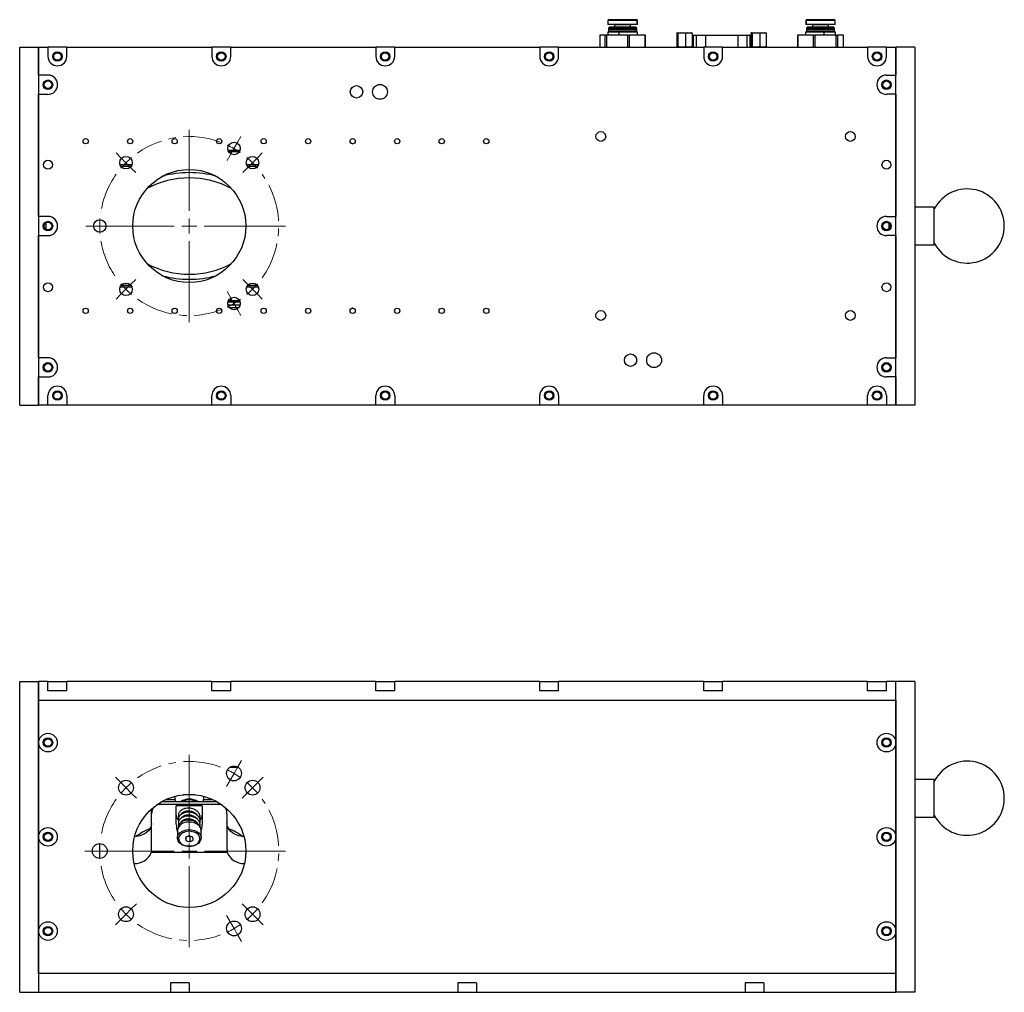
# Model space of a CAD drawing. Header units: inches. Extents: x 2 to 38.1, y 2.4 to 31.
# Tile 2 of 3: x 15.5 to 28.6, y 2.4 to 15.3. Entities that reach past the tile are written whole.
import ezdxf

# ---------------------------------------------------------------- set-up
doc = ezdxf.new("R2010")
doc.units = ezdxf.units.IN
doc.header["$MEASUREMENT"] = 0
doc.linetypes.add('CENTERX2', pattern=[0.8, 0.5, -0.1, 0.1, -0.1])

# ---------------------------------------------------------------- blocks, each defined once
blk = doc.blocks.new('SW_CENTERMARKSYMBOL_9')
at = {"color": 0, "linetype": 'Continuous', "lineweight": 0}
for p, q in [((-0.84, -0.64), (-0.84, 0.438)), ((-0.246, 0.189), (-0.196, 0.275)), ((-0.196, 0.275), (-0.155, 0.347)), ((-0.246, 0.189), (-0.296, 0.102)), ((-1.75, 0.071), (-1.809, 0.129)), ((-1.679, 0), (-1.75, 0.071)), ((-1.679, 0), (-1.609, -0.071)), ((-0.296, 0.102), (-0.337, 0.031)), ((0, 0), (-0.071, -0.071)), ((0, 0), (0.071, 0.071)), ((0.071, 0.071), (0.129, 0.129)), ((-1.609, -0.071), (-1.55, -0.129)), ((-0.071, -0.071), (-0.129, -0.129)), ((-0.84, -0.84), (-0.84, -0.74)), ((-2.127, -0.84), (-2.21, -0.84)), ((-2.027, -0.84), (-2.127, -0.84)), ((-1.04, -0.84), (-2.117, -0.84)), ((-2.027, -0.84), (-1.927, -0.84)), ((-1.927, -0.84), (-1.845, -0.84)), ((-0.84, -0.84), (-0.94, -0.84)), ((-0.84, -0.84), (-0.84, -0.94)), ((-0.84, -0.84), (-0.74, -0.84)), ((-0.64, -0.84), (0.438, -0.84)), ((-0.84, -1.04), (-0.84, -2.117)), ((-1.609, -1.609), (-1.55, -1.55)), ((-0.071, -1.609), (-0.129, -1.55)), ((-1.679, -1.679), (-1.75, -1.75)), ((-1.679, -1.679), (-1.609, -1.609)), ((0, -1.679), (-0.071, -1.609)), ((0, -1.679), (0.071, -1.75)), ((-1.75, -1.75), (-1.809, -1.809)), ((-0.296, -1.781), (-0.337, -1.71)), ((-0.246, -1.868), (-0.296, -1.781)), ((0.071, -1.75), (0.129, -1.809)), ((-0.246, -1.868), (-0.196, -1.955)), ((-0.196, -1.955), (-0.155, -2.026))]:
    blk.add_line(p, q, dxfattribs=at)
at = {"color": 0, "linetype": 'CENTERX2', "lineweight": 0}
for radius, start, end in [(1.187, 69.6498, 125.3502), (1.187, 144.6498, 170.3502), (1.188, 324.6498, 35.3502), (1.188, 189.6498, 215.3502), (1.188, 234.6498, 290.3502)]:
    blk.add_arc((-0.84, -0.84), radius, start, end, dxfattribs=at)
at = {"color": 0, "linetype": 'Continuous', "lineweight": 0}
for radius, start, end in [(1.187, 60, 64.8249), (1.187, 55.1751, 60), (1.187, 130.1751, 135), (1.187, 45, 49.8249), (1.187, 135, 139.8249), (1.187, 40.1751, 45), (1.188, 175.1751, 180), (1.188, 180, 184.8249), (1.188, 220.1751, 225), (1.188, 225, 229.8249), (1.188, 310.1751, 315), (1.188, 315, 319.8249), (1.188, 300, 304.8249), (1.188, 295.1751, 300)]:
    blk.add_arc((-0.84, -0.84), radius, start, end, dxfattribs=at)
blk = doc.blocks.new('SW_CENTERMARKSYMBOL_10')
at = {"color": 0, "linetype": 'Continuous', "lineweight": 0}
for p, q in [((-0.594, 1.228), (-0.594, 2.306)), ((0.05, 2.143), (0.099, 2.229)), ((0, 2.057), (0.05, 2.143)), ((-1.504, 1.939), (-1.574, 2.008)), ((-0.05, 1.97), (-0.099, 1.885)), ((0, 2.057), (-0.05, 1.97)), ((0.317, 1.939), (0.386, 2.008)), ((-1.433, 1.868), (-1.504, 1.939)), ((-1.433, 1.868), (-1.363, 1.797)), ((0.246, 1.868), (0.175, 1.797)), ((0.246, 1.868), (0.317, 1.939)), ((-1.363, 1.797), (-1.293, 1.728)), ((0.175, 1.797), (0.106, 1.728)), ((-0.594, 1.028), (-0.594, 1.128)), ((-1.881, 1.028), (-1.98, 1.028)), ((-1.781, 1.028), (-1.881, 1.028)), ((-0.794, 1.028), (-1.871, 1.028)), ((-1.781, 1.028), (-1.681, 1.028)), ((-1.681, 1.028), (-1.583, 1.028)), ((-0.594, 1.028), (-0.694, 1.028)), ((-0.594, 1.028), (-0.594, 0.928)), ((-0.594, 1.028), (-0.494, 1.028)), ((-0.394, 1.028), (0.684, 1.028)), ((-0.594, 0.828), (-0.594, -0.249)), ((-1.363, 0.259), (-1.293, 0.329)), ((0.175, 0.259), (0.106, 0.329)), ((-1.433, 0.189), (-1.504, 0.118)), ((-1.433, 0.189), (-1.363, 0.259)), ((-0.05, 0.087), (-0.099, 0.172)), ((0.246, 0.189), (0.175, 0.259)), ((0.246, 0.189), (0.317, 0.118)), ((-1.504, 0.118), (-1.574, 0.048)), ((0, 0), (-0.05, 0.087)), ((0, 0), (0.05, -0.087)), ((0.317, 0.118), (0.386, 0.048)), ((0.05, -0.087), (0.099, -0.172))]:
    blk.add_line(p, q, dxfattribs=at)
at = {"color": 0, "linetype": 'CENTERX2', "lineweight": 0}
for start, end in [(69.6498, 125.3502), (144.6498, 170.3502), (324.6498, 35.3502), (189.6498, 215.3502), (234.6498, 290.3502)]:
    blk.add_arc((-0.594, 1.028), 1.188, start, end, dxfattribs=at)
at = {"color": 0, "linetype": 'Continuous', "lineweight": 0}
for radius, start, end in [(1.188, 60, 64.8249), (1.188, 55.1751, 60), (1.188, 135, 139.8249), (1.188, 130.1751, 135), (1.188, 45, 49.8249), (1.187, 40.1751, 45), (1.188, 175.1751, 180), (1.188, 180, 184.8249), (1.188, 220.1751, 225), (1.188, 315, 319.8249), (1.188, 225, 229.8249), (1.188, 310.1751, 315), (1.188, 295.1751, 300), (1.188, 300, 304.8249)]:
    blk.add_arc((-0.594, 1.028), radius, start, end, dxfattribs=at)

msp = doc.modelspace()

# ---------------------------------------------------------------- linework, layer by layer
at = {"color": 7, "linetype": 'Continuous', "lineweight": 25}
for p, q in [((23.317, 15.253), (23.317, 15.201)), ((23.7, 15.253), (23.317, 15.253)), ((23.7, 15.201), (23.317, 15.201)), ((23.337, 15.166), (23.325, 15.154)), ((23.681, 15.166), (23.337, 15.166)), ((23.405, 15.194), (23.405, 15.166)), ((23.614, 15.194), (23.405, 15.194)), ((23.614, 15.166), (23.614, 15.194)), ((23.618, 15.194), (23.614, 15.194)), ((23.618, 15.166), (23.618, 15.194)), ((23.692, 15.154), (23.681, 15.166)), ((23.687, 15.166), (23.681, 15.166)), ((23.699, 15.154), (23.687, 15.166)), ((23.7, 15.253), (23.7, 15.201)), ((23.707, 15.253), (23.7, 15.253)), ((23.707, 15.201), (23.7, 15.201)), ((23.707, 15.201), (23.707, 15.253)), ((25.942, 15.253), (25.942, 15.201)), ((25.948, 15.253), (25.942, 15.253)), ((25.948, 15.201), (25.942, 15.201)), ((25.948, 15.253), (25.948, 15.201)), ((26.332, 15.253), (25.948, 15.253)), ((26.332, 15.201), (25.948, 15.201)), ((25.962, 15.166), (25.95, 15.154)), ((25.955, 15.154), (25.967, 15.166)), ((25.967, 15.166), (25.962, 15.166)), ((26.312, 15.166), (25.967, 15.166)), ((26.03, 15.194), (26.03, 15.166)), ((26.034, 15.194), (26.03, 15.194)), ((26.034, 15.166), (26.034, 15.194)), ((26.243, 15.194), (26.034, 15.194)), ((26.243, 15.166), (26.243, 15.194)), ((26.324, 15.154), (26.312, 15.166)), ((26.332, 15.201), (26.332, 15.253)), ((23.207, 15.06), (23.207, 14.902)), ((23.207, 15.06), (23.208, 15.06)), ((23.208, 15.06), (23.208, 14.902)), ((23.282, 15.06), (23.208, 15.06)), ((23.282, 14.902), (23.282, 15.06)), ((23.296, 15.06), (23.282, 15.06)), ((23.296, 15.06), (23.296, 14.902)), ((23.58, 15.06), (23.296, 15.06)), ((23.315, 15.099), (23.315, 15.06)), ((23.459, 15.099), (23.315, 15.099)), ((23.325, 15.154), (23.325, 15.136)), ((23.692, 15.154), (23.325, 15.154)), ((23.325, 15.136), (23.333, 15.131)), ((23.692, 15.136), (23.325, 15.136)), ((23.333, 15.131), (23.325, 15.125)), ((23.325, 15.125), (23.325, 15.103)), ((23.692, 15.125), (23.325, 15.125)), ((23.325, 15.103), (23.329, 15.099)), ((23.692, 15.103), (23.325, 15.103)), ((23.684, 15.131), (23.333, 15.131)), ((23.459, 15.099), (23.459, 15.06)), ((23.709, 15.099), (23.459, 15.099)), ((23.58, 14.902), (23.58, 15.06)), ((23.58, 15.06), (23.599, 15.06)), ((23.599, 15.06), (23.599, 14.902)), ((23.81, 15.06), (23.599, 15.06)), ((23.684, 15.131), (23.692, 15.136)), ((23.692, 15.125), (23.684, 15.131)), ((23.691, 15.131), (23.684, 15.131)), ((23.688, 15.099), (23.692, 15.103)), ((23.691, 15.131), (23.699, 15.136)), ((23.699, 15.125), (23.691, 15.131)), ((23.692, 15.136), (23.692, 15.154)), ((23.699, 15.154), (23.692, 15.154)), ((23.699, 15.136), (23.692, 15.136)), ((23.692, 15.103), (23.692, 15.125)), ((23.699, 15.125), (23.692, 15.125)), ((23.699, 15.103), (23.692, 15.103)), ((23.695, 15.099), (23.699, 15.103)), ((23.699, 15.136), (23.699, 15.154)), ((23.699, 15.103), (23.699, 15.125)), ((23.709, 15.06), (23.709, 15.099)), ((23.81, 14.902), (23.81, 15.06)), ((23.81, 15.06), (23.816, 15.06)), ((23.816, 14.902), (23.816, 15.06)), ((24.232, 15.087), (24.232, 14.908)), ((24.238, 15.092), (24.239, 15.092)), ((24.239, 15.092), (24.296, 15.092)), ((24.246, 15.087), (24.246, 14.908)), ((24.296, 15.092), (24.389, 15.092)), ((24.346, 15.087), (24.346, 14.908)), ((24.389, 15.092), (24.426, 15.092)), ((24.433, 15.087), (24.433, 14.908)), ((24.444, 15.055), (24.444, 14.902)), ((24.449, 15.055), (24.444, 15.055)), ((24.449, 15.06), (24.454, 15.06)), ((24.489, 15.055), (24.449, 15.055)), ((24.449, 15.055), (24.449, 14.902)), ((24.454, 15.06), (24.494, 15.06)), ((24.609, 15.055), (24.489, 15.055)), ((24.489, 15.055), (24.489, 14.902)), ((24.494, 15.06), (24.609, 15.06)), ((24.609, 15.055), (24.609, 15.06)), ((24.609, 15.06), (25.039, 15.06)), ((25.039, 15.055), (24.609, 15.055)), ((24.609, 15.055), (24.609, 14.902)), ((25.039, 15.055), (25.039, 15.06)), ((25.039, 15.06), (25.154, 15.06)), ((25.159, 15.055), (25.039, 15.055)), ((25.039, 15.055), (25.039, 14.902)), ((25.154, 15.06), (25.194, 15.06)), ((25.199, 15.055), (25.159, 15.055)), ((25.159, 15.055), (25.159, 14.902)), ((25.194, 15.06), (25.199, 15.06)), ((25.199, 15.055), (25.199, 14.902)), ((25.204, 15.055), (25.199, 15.055)), ((25.204, 14.902), (25.204, 15.055)), ((25.216, 15.087), (25.216, 14.908)), ((25.222, 15.092), (25.223, 15.092)), ((25.223, 15.092), (25.28, 15.092)), ((25.23, 15.087), (25.23, 14.908)), ((25.28, 15.092), (25.373, 15.092)), ((25.33, 15.087), (25.33, 14.908)), ((25.373, 15.092), (25.41, 15.092)), ((25.417, 15.087), (25.417, 14.908)), ((25.831, 15.06), (25.831, 14.902)), ((25.831, 15.06), (25.836, 15.06)), ((25.836, 15.06), (25.836, 14.902)), ((26.042, 15.06), (25.836, 15.06)), ((25.94, 15.099), (25.94, 15.06)), ((26.185, 15.099), (25.94, 15.099)), ((25.95, 15.154), (25.95, 15.136)), ((25.955, 15.154), (25.95, 15.154)), ((25.95, 15.136), (25.958, 15.131)), ((25.955, 15.136), (25.95, 15.136)), ((25.958, 15.131), (25.95, 15.125)), ((25.95, 15.125), (25.95, 15.103)), ((25.955, 15.125), (25.95, 15.125)), ((25.95, 15.103), (25.954, 15.099)), ((25.955, 15.103), (25.95, 15.103)), ((25.955, 15.136), (25.955, 15.154)), ((26.324, 15.154), (25.955, 15.154)), ((26.324, 15.136), (25.955, 15.136)), ((25.963, 15.131), (25.955, 15.136)), ((25.955, 15.125), (25.963, 15.131)), ((25.955, 15.103), (25.955, 15.125)), ((26.324, 15.125), (25.955, 15.125)), ((26.324, 15.103), (25.955, 15.103)), ((25.959, 15.099), (25.955, 15.103)), ((25.963, 15.131), (25.958, 15.131)), ((26.316, 15.131), (25.963, 15.131)), ((26.042, 14.902), (26.042, 15.06)), ((26.042, 15.06), (26.061, 15.06)), ((26.061, 15.06), (26.061, 14.902)), ((26.347, 15.06), (26.061, 15.06)), ((26.185, 15.06), (26.185, 15.099)), ((26.334, 15.099), (26.185, 15.099)), ((26.316, 15.131), (26.324, 15.136)), ((26.324, 15.125), (26.316, 15.131)), ((26.32, 15.099), (26.324, 15.103)), ((26.324, 15.136), (26.324, 15.154)), ((26.324, 15.103), (26.324, 15.125)), ((26.334, 15.06), (26.334, 15.099)), ((26.347, 14.902), (26.347, 15.06)), ((26.347, 15.06), (26.362, 15.06)), ((26.362, 15.06), (26.362, 14.902)), ((26.442, 15.06), (26.362, 15.06)), ((26.442, 14.902), (26.442, 15.06)), ((26.442, 15.06), (26.443, 15.06)), ((26.443, 14.902), (26.443, 15.06)), ((15.512, 10.152), (15.512, 14.902)), ((15.512, 14.902), (15.762, 14.902)), ((15.762, 14.902), (15.762, 10.152)), ((15.762, 14.53), (15.762, 14.902)), ((15.762, 14.902), (15.887, 14.902)), ((15.887, 14.902), (15.887, 14.777)), ((16.137, 14.902), (15.887, 14.902)), ((16.137, 14.777), (16.137, 14.902)), ((16.137, 14.902), (18.062, 14.902)), ((18.062, 14.902), (18.062, 14.777)), ((18.312, 14.902), (18.062, 14.902)), ((18.312, 14.777), (18.312, 14.902)), ((18.312, 14.902), (20.237, 14.902)), ((20.237, 14.902), (20.237, 14.777)), ((20.487, 14.902), (20.237, 14.902)), ((20.487, 14.777), (20.487, 14.902)), ((20.487, 14.902), (22.412, 14.902)), ((22.412, 14.902), (22.412, 14.777)), ((22.662, 14.902), (22.412, 14.902)), ((22.662, 14.777), (22.662, 14.902)), ((22.662, 14.902), (24.587, 14.902)), ((24.232, 14.908), (24.239, 14.905)), ((24.587, 14.902), (24.587, 14.777)), ((24.837, 14.902), (24.587, 14.902)), ((24.837, 14.777), (24.837, 14.902)), ((24.837, 14.902), (26.762, 14.902)), ((25.216, 14.908), (25.223, 14.905)), ((26.762, 14.902), (26.762, 14.777)), ((27.012, 14.902), (26.762, 14.902)), ((27.012, 14.777), (27.012, 14.902)), ((27.012, 14.902), (27.137, 14.902)), ((27.387, 14.902), (27.137, 14.902)), ((27.137, 10.152), (27.137, 14.902)), ((27.137, 14.902), (27.137, 14.53)), ((27.387, 14.902), (27.387, 10.152)), ((15.887, 14.53), (15.762, 14.53)), ((27.012, 14.53), (27.137, 14.53)), ((15.762, 12.655), (15.762, 14.275)), ((15.762, 14.275), (15.887, 14.275)), ((27.137, 14.275), (27.012, 14.275)), ((27.137, 14.275), (27.137, 12.655)), ((18.276, 13.534), (18.435, 13.534)), ((18.284, 13.514), (18.427, 13.514)), ((18.303, 13.514), (18.303, 13.492)), ((16.999, 13.337), (16.845, 13.337)), ((18.679, 13.337), (18.524, 13.337)), ((16.988, 13.318), (16.856, 13.318)), ((18.668, 13.318), (18.535, 13.318)), ((17.415, 13.192), (17.435, 13.193)), ((18.097, 13.192), (18.108, 13.192)), ((27.647, 12.777), (27.387, 12.777)), ((27.647, 12.348), (27.647, 12.777)), ((15.887, 12.655), (15.762, 12.655)), ((15.857, 12.566), (15.857, 12.488)), ((27.012, 12.655), (27.137, 12.655)), ((15.762, 10.78), (15.762, 12.4)), ((15.762, 12.4), (15.887, 12.4)), ((27.137, 12.4), (27.012, 12.4)), ((27.137, 12.4), (27.137, 10.78)), ((27.647, 12.277), (27.647, 12.348)), ((27.387, 12.277), (27.647, 12.277)), ((16.999, 11.717), (16.845, 11.717)), ((16.988, 11.737), (16.856, 11.737)), ((18.679, 11.717), (18.524, 11.717)), ((18.668, 11.737), (18.535, 11.737)), ((18.276, 11.52), (18.435, 11.52)), ((18.284, 11.54), (18.427, 11.54)), ((18.303, 11.563), (18.303, 11.54)), ((18.435, 11.477), (18.276, 11.477)), ((18.292, 11.445), (18.419, 11.445)), ((15.887, 10.78), (15.762, 10.78)), ((27.012, 10.78), (27.137, 10.78)), ((15.762, 10.152), (15.762, 10.525)), ((15.762, 10.525), (15.887, 10.525)), ((27.137, 10.525), (27.012, 10.525)), ((27.137, 10.525), (27.137, 10.152)), ((15.887, 10.152), (15.887, 10.277)), ((16.137, 10.277), (16.137, 10.152)), ((18.062, 10.152), (18.062, 10.277)), ((18.312, 10.277), (18.312, 10.152)), ((20.237, 10.152), (20.237, 10.277)), ((20.487, 10.277), (20.487, 10.152)), ((22.412, 10.152), (22.412, 10.277)), ((22.662, 10.277), (22.662, 10.152)), ((24.587, 10.152), (24.587, 10.277)), ((24.837, 10.277), (24.837, 10.152)), ((26.762, 10.152), (26.762, 10.277)), ((27.012, 10.277), (27.012, 10.152)), ((15.512, 10.152), (15.762, 10.152)), ((15.887, 10.152), (15.762, 10.152)), ((16.137, 10.152), (15.887, 10.152)), ((18.062, 10.152), (16.137, 10.152)), ((18.312, 10.152), (18.062, 10.152)), ((20.237, 10.152), (18.312, 10.152)), ((20.487, 10.152), (20.237, 10.152)), ((22.412, 10.152), (20.487, 10.152)), ((22.662, 10.152), (22.412, 10.152)), ((24.587, 10.152), (22.662, 10.152)), ((24.837, 10.152), (24.587, 10.152)), ((26.762, 10.152), (24.837, 10.152)), ((27.012, 10.152), (26.762, 10.152)), ((27.137, 10.152), (27.012, 10.152)), ((27.387, 10.152), (27.137, 10.152)), ((15.512, 2.36), (15.512, 6.485)), ((15.512, 6.485), (15.762, 6.485)), ((15.762, 6.485), (15.762, 2.36)), ((15.762, 6.235), (15.762, 6.485)), ((15.887, 6.485), (15.762, 6.485)), ((15.887, 6.36), (15.887, 6.485)), ((15.887, 6.485), (16.137, 6.485)), ((16.137, 6.36), (16.137, 6.485)), ((18.062, 6.485), (16.137, 6.485)), ((18.062, 6.36), (18.062, 6.485)), ((18.062, 6.485), (18.312, 6.485)), ((18.312, 6.36), (18.312, 6.485)), ((20.237, 6.485), (18.312, 6.485)), ((20.237, 6.36), (20.237, 6.485)), ((20.237, 6.485), (20.487, 6.485)), ((20.487, 6.36), (20.487, 6.485)), ((22.412, 6.485), (20.487, 6.485)), ((22.412, 6.36), (22.412, 6.485)), ((22.412, 6.485), (22.662, 6.485)), ((22.662, 6.36), (22.662, 6.485)), ((24.587, 6.485), (22.662, 6.485)), ((24.587, 6.36), (24.587, 6.485)), ((24.587, 6.485), (24.837, 6.485)), ((24.837, 6.36), (24.837, 6.485)), ((26.762, 6.485), (24.837, 6.485)), ((26.762, 6.36), (26.762, 6.485)), ((26.762, 6.485), (27.012, 6.485)), ((27.012, 6.36), (27.012, 6.485)), ((27.137, 6.485), (27.012, 6.485)), ((27.387, 6.485), (27.137, 6.485)), ((27.137, 2.36), (27.137, 6.485)), ((27.137, 6.235), (27.137, 6.485)), ((27.387, 6.485), (27.387, 2.36)), ((16.137, 6.36), (15.887, 6.36)), ((18.312, 6.36), (18.062, 6.36)), ((20.487, 6.36), (20.237, 6.36)), ((22.662, 6.36), (22.412, 6.36)), ((24.837, 6.36), (24.587, 6.36)), ((27.012, 6.36), (26.762, 6.36)), ((15.762, 6.235), (27.137, 6.235)), ((15.762, 2.61), (15.762, 6.235)), ((27.137, 6.235), (27.137, 2.61)), ((18.304, 5.347), (18.407, 5.347)), ((27.647, 5.185), (27.387, 5.185)), ((27.647, 5.109), (27.647, 5.185)), ((27.647, 4.685), (27.647, 5.109)), ((17.842, 4.981), (17.681, 4.981)), ((17.349, 4.851), (17.349, 4.861)), ((18.175, 4.851), (17.349, 4.851)), ((18.134, 4.887), (17.39, 4.887)), ((17.45, 4.917), (17.574, 4.917)), ((17.574, 4.917), (17.574, 4.961)), ((17.574, 4.917), (17.574, 4.887)), ((17.59, 4.587), (17.59, 4.834)), ((17.933, 4.834), (17.59, 4.834)), ((17.933, 4.834), (17.933, 4.587)), ((17.949, 4.961), (17.949, 4.917)), ((17.949, 4.917), (18.074, 4.917)), ((17.949, 4.887), (17.949, 4.917)), ((18.175, 4.851), (18.175, 4.861)), ((17.262, 4.728), (17.262, 4.794)), ((17.262, 4.277), (17.262, 4.728)), ((17.663, 4.731), (17.663, 4.726)), ((17.86, 4.714), (17.86, 4.717)), ((18.262, 4.728), (18.262, 4.794)), ((18.262, 4.728), (18.262, 4.277)), ((17.663, 4.683), (17.663, 4.675)), ((17.663, 4.63), (17.663, 4.622)), ((17.86, 4.662), (17.86, 4.665)), ((27.387, 4.685), (27.647, 4.685)), ((17.604, 4.508), (17.604, 4.408)), ((17.919, 4.408), (17.919, 4.508)), ((16.574, 4.137), (16.574, 4.334)), ((17.757, 4.437), (17.71, 4.414)), ((17.71, 4.414), (17.715, 4.374)), ((17.715, 4.416), (17.715, 4.374)), ((17.715, 4.374), (17.767, 4.356)), ((17.745, 4.431), (17.767, 4.423)), ((17.808, 4.419), (17.757, 4.437)), ((17.767, 4.423), (17.779, 4.429)), ((17.767, 4.423), (17.767, 4.356)), ((17.767, 4.356), (17.813, 4.379)), ((17.813, 4.379), (17.808, 4.419)), ((18.266, 4.215), (17.258, 4.215)), ((27.137, 2.61), (15.762, 2.61)), ((15.762, 2.61), (15.762, 2.36)), ((17.762, 2.485), (17.512, 2.485)), ((17.512, 2.485), (17.512, 2.36)), ((17.762, 2.485), (17.762, 2.36)), ((21.574, 2.485), (21.324, 2.485)), ((21.324, 2.485), (21.324, 2.36)), ((21.574, 2.485), (21.574, 2.36)), ((25.137, 2.485), (25.137, 2.36)), ((25.387, 2.485), (25.137, 2.485)), ((25.387, 2.485), (25.387, 2.36)), ((27.137, 2.61), (27.137, 2.36)), ((15.512, 2.36), (15.762, 2.36)), ((15.762, 2.36), (17.512, 2.36)), ((17.512, 2.36), (17.762, 2.36)), ((17.762, 2.36), (21.324, 2.36)), ((21.324, 2.36), (21.574, 2.36)), ((21.574, 2.36), (25.137, 2.36)), ((25.137, 2.36), (25.387, 2.36)), ((25.387, 2.36), (27.137, 2.36)), ((27.387, 2.36), (27.137, 2.36))]:
    msp.add_line(p, q, dxfattribs=at)
at = {"color": 7, "linetype": 'Continuous', "lineweight": 25, "flags": 128}
for points in [[(19.904, 13.629), (19.915, 13.626), (19.931, 13.617)], [(19.931, 11.437), (19.928, 11.435), (19.904, 11.425)], [(17.673, 4.747), (17.664, 4.733), (17.662, 4.726)], [(17.262, 4.599), (17.257, 4.565), (17.243, 4.532), (17.22, 4.501), (17.189, 4.474), (17.151, 4.452), (17.107, 4.436), (17.061, 4.426), (17.036, 4.423)], [(17.919, 4.508), (17.919, 4.517), (17.91, 4.546), (17.891, 4.572), (17.863, 4.593), (17.829, 4.609), (17.79, 4.618), (17.748, 4.619)], [(18.488, 4.423), (18.463, 4.426), (18.416, 4.436), (18.373, 4.452), (18.335, 4.474), (18.304, 4.501), (18.281, 4.532), (18.267, 4.565), (18.262, 4.599)], [(17.748, 4.519), (17.79, 4.517), (17.829, 4.508), (17.863, 4.493), (17.891, 4.471), (17.91, 4.445), (17.919, 4.417), (17.917, 4.388), (17.904, 4.36), (17.882, 4.336), (17.852, 4.316), (17.815, 4.303), (17.775, 4.297), (17.734, 4.298), (17.695, 4.307), (17.66, 4.323), (17.633, 4.344), (17.614, 4.37), (17.605, 4.398), (17.607, 4.427), (17.619, 4.455), (17.641, 4.479), (17.672, 4.499), (17.708, 4.512), (17.748, 4.519)], [(17.75, 4.496), (17.712, 4.49), (17.678, 4.477), (17.65, 4.459), (17.631, 4.435), (17.621, 4.409), (17.622, 4.381), (17.633, 4.355), (17.653, 4.332), (17.682, 4.314), (17.716, 4.302), (17.754, 4.296), (17.793, 4.299), (17.829, 4.308), (17.86, 4.324), (17.884, 4.346), (17.899, 4.371), (17.903, 4.398), (17.898, 4.425), (17.882, 4.45), (17.857, 4.471), (17.825, 4.486), (17.788, 4.495), (17.75, 4.496)]]:
    msp.add_lwpolyline(points, dxfattribs=at)
at = {"color": 7, "linetype": 'Continuous', "lineweight": 25}
for centre, radius in [((16.012, 14.777), 0.0625), ((16.012, 14.777), 0.0492), ((18.187, 14.777), 0.0625), ((18.187, 14.777), 0.0492), ((20.362, 14.777), 0.0625), ((20.362, 14.777), 0.0492), ((22.537, 14.777), 0.0625), ((22.537, 14.777), 0.0492), ((24.712, 14.777), 0.0625), ((24.712, 14.777), 0.0492), ((26.887, 14.777), 0.0625), ((26.887, 14.777), 0.0492), ((15.887, 14.402), 0.0625), ((15.887, 14.402), 0.0492), ((19.98, 14.307), 0.0827), ((20.292, 14.307), 0.0984), ((27.012, 14.402), 0.0625), ((27.012, 14.402), 0.0492), ((23.222, 13.715), 0.065), ((26.533, 13.715), 0.065), ((16.387, 13.652), 0.035), ((16.977, 13.652), 0.035), ((17.568, 13.652), 0.035), ((18.158, 13.652), 0.035), ((18.356, 13.556), 0.0827), ((18.749, 13.652), 0.035), ((19.34, 13.652), 0.035), ((19.93, 13.652), 0.035), ((20.521, 13.652), 0.035), ((21.111, 13.652), 0.035), ((21.702, 13.652), 0.035), ((15.887, 13.34), 0.0591), ((16.922, 13.367), 0.0827), ((18.601, 13.367), 0.0827), ((27.012, 13.34), 0.0591), ((17.762, 12.527), 0.75), ((15.887, 12.527), 0.0625), ((15.887, 12.527), 0.0492), ((16.574, 12.527), 0.0827), ((27.012, 12.527), 0.0625), ((27.012, 12.527), 0.0492), ((15.887, 11.715), 0.0591), ((16.922, 11.687), 0.0827), ((18.601, 11.687), 0.0827), ((27.012, 11.715), 0.0591), ((18.356, 11.499), 0.0827), ((16.387, 11.402), 0.035), ((16.977, 11.402), 0.035), ((17.568, 11.402), 0.035), ((18.158, 11.402), 0.035), ((18.749, 11.402), 0.035), ((19.34, 11.402), 0.035), ((19.93, 11.402), 0.035), ((20.521, 11.402), 0.035), ((21.111, 11.402), 0.035), ((21.702, 11.402), 0.035), ((23.222, 11.34), 0.065), ((26.533, 11.34), 0.065), ((23.929, 10.747), 0.0984), ((15.887, 10.652), 0.0625), ((23.617, 10.747), 0.0827), ((27.012, 10.652), 0.0625), ((15.887, 10.652), 0.0492), ((27.012, 10.652), 0.0492), ((16.012, 10.277), 0.0625), ((16.012, 10.277), 0.0492), ((18.187, 10.277), 0.0625), ((18.187, 10.277), 0.0492), ((20.362, 10.277), 0.0625), ((20.362, 10.277), 0.0492), ((22.537, 10.277), 0.0625), ((22.537, 10.277), 0.0492), ((24.712, 10.277), 0.0625), ((24.712, 10.277), 0.0492), ((26.887, 10.277), 0.0625), ((26.887, 10.277), 0.0492), ((15.887, 5.673), 0.124), ((27.012, 5.673), 0.124), ((15.887, 5.673), 0.0625), ((15.887, 5.673), 0.0492), ((27.012, 5.673), 0.0625), ((27.012, 5.673), 0.0492), ((18.356, 5.264), 0.0984), ((16.922, 5.075), 0.0984), ((18.601, 5.075), 0.0984), ((17.762, 4.235), 0.75), ((15.887, 4.423), 0.124), ((15.887, 4.423), 0.0625), ((15.887, 4.423), 0.0492), ((27.012, 4.423), 0.124), ((27.012, 4.423), 0.0625), ((27.012, 4.423), 0.0492), ((16.574, 4.235), 0.0984), ((16.922, 3.396), 0.0984), ((18.601, 3.396), 0.0984), ((15.887, 3.173), 0.124), ((18.356, 3.207), 0.0984), ((27.012, 3.173), 0.124), ((15.887, 3.173), 0.0625), ((15.887, 3.173), 0.0492), ((27.012, 3.173), 0.0625), ((27.012, 3.173), 0.0492)]:
    msp.add_circle(centre, radius, dxfattribs=at)
for centre, radius, start, end in [((23.329, 15.253), 0.0118, 90, 180), ((23.398, 15.194), 0.00787, 0, 90), ((23.622, 15.194), 0.00773, 91.0911, 181.0416), ((23.626, 15.194), 0.00787, 90, 180), ((23.688, 15.253), 0.0116, 358.9487, 88.9121), ((23.695, 15.253), 0.0118, 360, 90), ((25.954, 15.253), 0.0118, 90, 180), ((25.959, 15.253), 0.0116, 90.8965, 180.869), ((26.023, 15.194), 0.00787, 0, 90), ((26.026, 15.194), 0.00776, 359.1327, 89.1054), ((26.251, 15.194), 0.00787, 90, 180), ((26.32, 15.253), 0.0118, 0, 90), ((24.449, 15.055), 0.005, 90, 180), ((24.454, 15.055), 0.0049, 91.2241, 181.1778), ((24.494, 15.055), 0.0049, 91.2198, 181.175), ((25.154, 15.055), 0.0049, 358.832, 88.7732), ((25.194, 15.055), 0.0049, 358.825, 88.7802), ((25.199, 15.055), 0.005, 0, 90), ((16.012, 14.777), 0.125, 180, 0), ((18.187, 14.777), 0.125, 180, 0), ((20.362, 14.777), 0.125, 180, 0), ((22.537, 14.777), 0.125, 180, 0), ((24.712, 14.777), 0.125, 180, 0), ((26.887, 14.777), 0.125, 180, 0), ((15.887, 14.402), 0.128, 270, 90), ((27.012, 14.402), 0.128, 90, 270), ((17.762, 11.851), 1.384, 75.1989, 104.8011), ((17.762, 11.979), 1.187, 61.769, 118.231), ((28.084, 12.527), 0.492, 207.4215, 152.5785), ((15.887, 12.527), 0.128, 270, 90), ((27.012, 12.527), 0.128, 90, 270), ((17.762, 13.075), 1.187, 241.7694, 298.2306), ((17.762, 13.204), 1.384, 255.1989, 284.8011), ((15.887, 10.652), 0.128, 270, 90), ((27.012, 10.652), 0.128, 90, 270), ((16.012, 10.277), 0.125, 0, 180), ((18.187, 10.277), 0.125, 0, 180), ((20.362, 10.277), 0.125, 0, 180), ((22.537, 10.277), 0.125, 0, 180), ((24.712, 10.277), 0.125, 0, 180), ((26.887, 10.277), 0.125, 0, 180), ((28.084, 4.935), 0.492, 207.4215, 152.5785), ((17.762, 4.729), 0.196, 53.4831, 126.5169), ((17.762, 4.713), 0.201, 59.6363, 120.3637), ((17.693, 4.714), 0.103, 182.1466, 228.4359), ((17.833, 4.714), 0.0999, 317.664, 358.2259), ((17.737, 4.484), 0.135, 85.1576, 170.0071), ((17.645, 3.583), 1.032, 112.9225, 125.3192), ((17.878, 3.583), 1.032, 54.6808, 67.0775), ((17.039, 4.306), 0.237, 267.8355, 337.2346), ((18.484, 4.306), 0.237, 202.7654, 272.1645)]:
    msp.add_arc(centre, radius, start, end, dxfattribs=at)
for centre, major_axis, start_param, end_param in [((17.349, 4.728), (0, 0.123), 0, 0.224071), ((18.175, 4.728), (0, 0.123), 6.059114, 6.283185), ((17.349, 4.728), (0, 0.123), 0.759459, 1.570796), ((18.175, 4.728), (0, 0.123), 4.712389, 5.523726), ((17.762, 4.587), (0, -0.243), 4.712389, 5.11954), ((17.762, 4.587), (0, -0.243), 1.163645, 1.570796), ((17.012, 4.277), (0, 0.354), 4.535467, 4.712389), ((18.512, 4.277), (0, 0.354), 1.570796, 1.747718)]:
    msp.add_ellipse(centre, major_axis=major_axis, ratio=0.707107, start_param=start_param, end_param=end_param, dxfattribs=at)
for points, knots in [([(23.688, 15.264), (23.68, 15.264), (23.666, 15.264), (23.633, 15.264), (23.602, 15.264), (23.568, 15.264), (23.521, 15.264), (23.462, 15.264), (23.408, 15.264), (23.373, 15.264), (23.351, 15.264), (23.337, 15.264), (23.328, 15.264), (23.33, 15.264), (23.331, 15.264)], [0, 0, 0, 0, 0.13104, 0.201581, 0.273619, 0.345657, 0.416197, 0.547237, 0.678276, 0.748818, 0.820856, 0.892894, 0.963435, 1, 1, 1, 1]), ([(26.317, 15.264), (26.318, 15.264), (26.32, 15.264), (26.31, 15.264), (26.295, 15.264), (26.272, 15.264), (26.237, 15.264), (26.183, 15.264), (26.123, 15.264), (26.076, 15.264), (26.042, 15.264), (26.012, 15.264), (25.98, 15.264), (25.967, 15.264), (25.959, 15.264)], [0, 0, 0, 0, 0.044699, 0.114644, 0.186074, 0.257504, 0.327449, 0.457383, 0.587316, 0.657261, 0.728692, 0.800121, 0.870066, 1, 1, 1, 1]), ([(24.232, 15.087), (24.233, 15.088), (24.235, 15.093), (24.237, 15.093), (24.239, 15.092)], [0, 0, 0, 0, 0.3199562, 1, 1, 1, 1]), ([(24.239, 15.092), (24.241, 15.093), (24.243, 15.094), (24.246, 15.088), (24.246, 15.087)], [0, 0, 0, 0, 0.798269, 1, 1, 1, 1]), ([(24.246, 15.087), (24.249, 15.088), (24.265, 15.094), (24.282, 15.093), (24.296, 15.092)], [0, 0, 0, 0, 0.1977363, 1, 1, 1, 1]), ([(24.296, 15.092), (24.31, 15.093), (24.327, 15.094), (24.343, 15.088), (24.346, 15.087)], [0, 0, 0, 0, 0.803778, 1, 1, 1, 1]), ([(24.346, 15.087), (24.351, 15.088), (24.365, 15.093), (24.379, 15.093), (24.389, 15.092)], [0, 0, 0, 0, 0.319955, 1, 1, 1, 1]), ([(24.389, 15.092), (24.401, 15.093), (24.416, 15.094), (24.43, 15.088), (24.433, 15.087)], [0, 0, 0, 0, 0.798269, 1, 1, 1, 1]), ([(24.433, 15.087), (24.432, 15.088), (24.429, 15.093), (24.427, 15.093), (24.425, 15.092)], [0, 0, 0, 0, 0.319956, 1, 1, 1, 1]), ([(25.216, 15.087), (25.217, 15.088), (25.219, 15.093), (25.221, 15.093), (25.223, 15.092)], [0, 0, 0, 0, 0.3199562, 1, 1, 1, 1]), ([(25.223, 15.092), (25.225, 15.093), (25.227, 15.094), (25.23, 15.088), (25.23, 15.087)], [0, 0, 0, 0, 0.798269, 1, 1, 1, 1]), ([(25.23, 15.087), (25.233, 15.088), (25.249, 15.094), (25.266, 15.093), (25.28, 15.092)], [0, 0, 0, 0, 0.1977363, 1, 1, 1, 1]), ([(25.28, 15.092), (25.294, 15.093), (25.311, 15.094), (25.327, 15.088), (25.33, 15.087)], [0, 0, 0, 0, 0.803778, 1, 1, 1, 1]), ([(25.33, 15.087), (25.335, 15.088), (25.349, 15.093), (25.363, 15.093), (25.373, 15.092)], [0, 0, 0, 0, 0.319955, 1, 1, 1, 1]), ([(25.373, 15.092), (25.385, 15.093), (25.4, 15.094), (25.414, 15.088), (25.417, 15.087)], [0, 0, 0, 0, 0.798269, 1, 1, 1, 1]), ([(25.417, 15.087), (25.416, 15.088), (25.413, 15.093), (25.411, 15.093), (25.409, 15.092)], [0, 0, 0, 0, 0.319956, 1, 1, 1, 1]), ([(24.239, 14.902), (24.237, 14.902), (24.235, 14.901), (24.232, 14.906), (24.232, 14.908)], [0, 0, 0, 0, 0.798268, 1, 1, 1, 1]), ([(24.246, 14.908), (24.245, 14.906), (24.243, 14.901), (24.241, 14.902), (24.239, 14.902)], [0, 0, 0, 0, 0.319955, 1, 1, 1, 1]), ([(24.296, 14.902), (24.282, 14.902), (24.265, 14.901), (24.249, 14.907), (24.246, 14.908)], [0, 0, 0, 0, 0.803781, 1, 1, 1, 1]), ([(24.346, 14.908), (24.343, 14.907), (24.327, 14.901), (24.31, 14.902), (24.296, 14.902)], [0, 0, 0, 0, 0.19774, 1, 1, 1, 1]), ([(24.389, 14.902), (24.378, 14.902), (24.363, 14.901), (24.349, 14.906), (24.346, 14.908)], [0, 0, 0, 0, 0.798269, 1, 1, 1, 1]), ([(24.433, 14.908), (24.428, 14.906), (24.414, 14.901), (24.399, 14.902), (24.389, 14.902)], [0, 0, 0, 0, 0.319955, 1, 1, 1, 1]), ([(25.223, 14.902), (25.221, 14.902), (25.219, 14.901), (25.216, 14.906), (25.216, 14.908)], [0, 0, 0, 0, 0.798268, 1, 1, 1, 1]), ([(25.23, 14.908), (25.229, 14.906), (25.227, 14.901), (25.225, 14.902), (25.223, 14.902)], [0, 0, 0, 0, 0.319955, 1, 1, 1, 1]), ([(25.28, 14.902), (25.266, 14.902), (25.249, 14.901), (25.233, 14.907), (25.23, 14.908)], [0, 0, 0, 0, 0.803781, 1, 1, 1, 1]), ([(25.33, 14.908), (25.327, 14.907), (25.311, 14.901), (25.294, 14.902), (25.28, 14.902)], [0, 0, 0, 0, 0.19774, 1, 1, 1, 1]), ([(25.373, 14.902), (25.362, 14.902), (25.347, 14.901), (25.333, 14.906), (25.33, 14.908)], [0, 0, 0, 0, 0.798269, 1, 1, 1, 1]), ([(25.417, 14.908), (25.412, 14.906), (25.398, 14.901), (25.383, 14.902), (25.373, 14.902)], [0, 0, 0, 0, 0.319955, 1, 1, 1, 1]), ([(27.042, 12.566), (27.042, 12.564), (27.042, 12.553), (27.042, 12.536), (27.042, 12.511), (27.042, 12.497), (27.042, 12.488)], [0, 0, 0, 0, 0.09848, 0.423186, 0.659225, 1, 1, 1, 1]), ([(17.903, 4.655), (17.904, 4.663), (17.909, 4.684), (17.902, 4.718), (17.879, 4.755), (17.845, 4.78), (17.808, 4.795), (17.778, 4.802), (17.747, 4.804), (17.709, 4.8), (17.67, 4.787), (17.636, 4.761), (17.619, 4.732), (17.615, 4.705), (17.62, 4.691), (17.622, 4.683)], [0, 0, 0, 0, 0.05213, 0.14921, 0.236006, 0.348326, 0.408525, 0.468553, 0.528512, 0.58698, 0.691936, 0.785248, 0.87909, 0.939788, 1, 1, 1, 1]), ([(17.902, 4.601), (17.903, 4.603), (17.907, 4.613), (17.907, 4.631), (17.904, 4.658), (17.889, 4.69), (17.861, 4.717), (17.829, 4.735), (17.8, 4.745), (17.769, 4.75), (17.73, 4.751), (17.686, 4.742), (17.645, 4.718), (17.623, 4.69), (17.616, 4.663), (17.616, 4.644), (17.621, 4.634), (17.623, 4.631)], [0, 0, 0, 0, 0.01492, 0.072411, 0.122556, 0.206431, 0.30935, 0.369201, 0.429034, 0.488742, 0.548365, 0.658264, 0.754482, 0.858985, 0.916728, 0.968642, 1, 1, 1, 1]), ([(17.656, 4.722), (17.657, 4.724), (17.659, 4.733), (17.671, 4.744), (17.689, 4.755), (17.708, 4.763), (17.73, 4.767), (17.754, 4.768), (17.779, 4.766), (17.808, 4.759), (17.836, 4.744), (17.855, 4.726), (17.861, 4.716), (17.863, 4.712)], [0, 0, 0, 0, 0.053493, 0.1745833, 0.2494811, 0.3337706, 0.4201934, 0.5068535, 0.5935574, 0.6799376, 0.8244306, 0.9399529, 1, 1, 1, 1]), ([(17.656, 4.67), (17.658, 4.674), (17.661, 4.684), (17.677, 4.697), (17.698, 4.707), (17.719, 4.713), (17.742, 4.716), (17.767, 4.715), (17.791, 4.711), (17.818, 4.702), (17.843, 4.686), (17.859, 4.67), (17.862, 4.661), (17.863, 4.66)], [0, 0, 0, 0, 0.0778865, 0.2085691, 0.2894014, 0.3763716, 0.4637024, 0.5511619, 0.6386242, 0.7228517, 0.8568618, 0.9810843, 1, 1, 1, 1]), ([(17.902, 4.55), (17.903, 4.554), (17.907, 4.565), (17.907, 4.591), (17.898, 4.624), (17.875, 4.653), (17.847, 4.673), (17.821, 4.686), (17.791, 4.695), (17.76, 4.699), (17.73, 4.698), (17.695, 4.692), (17.658, 4.676), (17.631, 4.65), (17.619, 4.625), (17.615, 4.602), (17.62, 4.587), (17.623, 4.578)], [0, 0, 0, 0, 0.029731, 0.085214, 0.173981, 0.267355, 0.324353, 0.384398, 0.44423, 0.503979, 0.563345, 0.619456, 0.719908, 0.818798, 0.874629, 0.931669, 1, 1, 1, 1]), ([(17.901, 4.556), (17.901, 4.557), (17.899, 4.57), (17.88, 4.595), (17.849, 4.621), (17.813, 4.636), (17.783, 4.644), (17.752, 4.647), (17.714, 4.644), (17.673, 4.632), (17.642, 4.61), (17.626, 4.587), (17.617, 4.568), (17.617, 4.554), (17.617, 4.548)], [0, 0, 0, 0, 0.008381, 0.115029, 0.252509, 0.327299, 0.401888, 0.476416, 0.549705, 0.68176, 0.801512, 0.867401, 0.938504, 1, 1, 1, 1]), ([(17.654, 4.615), (17.654, 4.615), (17.654, 4.621), (17.665, 4.634), (17.684, 4.649), (17.708, 4.658), (17.731, 4.663), (17.755, 4.664), (17.78, 4.661), (17.802, 4.655), (17.826, 4.645), (17.85, 4.628), (17.863, 4.612), (17.866, 4.603), (17.866, 4.603)], [0, 0, 0, 0, 0.00319, 0.123824, 0.258509, 0.339914, 0.423215, 0.506738, 0.590299, 0.673471, 0.748612, 0.865568, 0.998469, 1, 1, 1, 1])]:
    msp.add_open_spline(points, degree=3, knots=knots, dxfattribs=at)

# ---------------------------------------------------------------- block references
at = {"color": 7, "linetype": 'Continuous', "lineweight": 0}
for name, p in [('SW_CENTERMARKSYMBOL_9', (18.601, 13.367)), ('SW_CENTERMARKSYMBOL_10', (18.356, 3.207))]:
    msp.add_blockref(name, p, dxfattribs=at)

doc.saveas('drawing.dxf')
